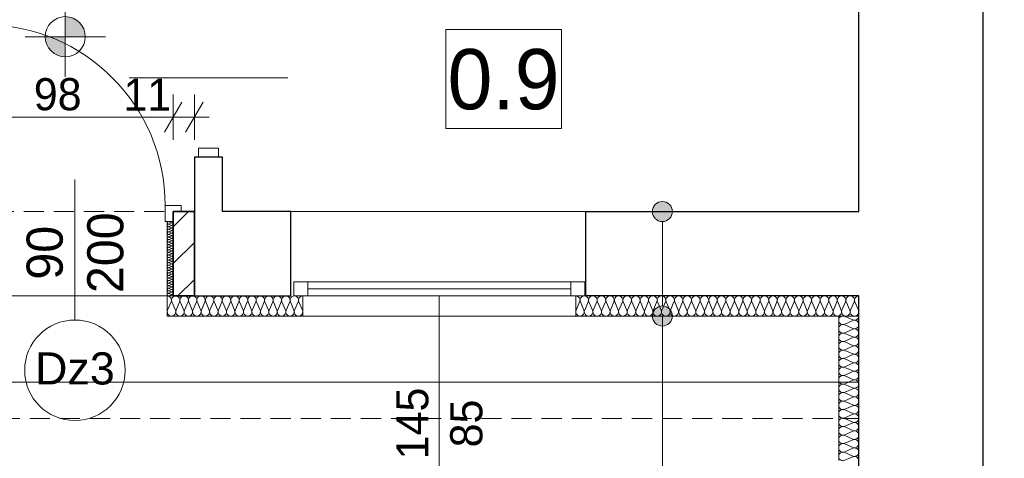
# Model space of a CAD drawing. Extents: x -547885 to -186295, y -25370 to 156194.
# Tile 145 of 256: x -502218 to -497313, y 36619 to 38803. Entities that reach past the tile are written whole.
import ezdxf

# ---------------------------------------------------------------- set-up
doc = ezdxf.new("R2010")
doc.units = 0
doc.header["$MEASUREMENT"] = 0
doc.linetypes.add('Krawędzie ukryte', pattern=[150, 100, -50])
doc.linetypes.add('Przerywana', pattern=[320, 160, -160])
for name, color, linetype, lineweight in [('Arch drzwi_Nr_Pióra__10', 134, 'Continuous', 18), ('Arch opisy_Nr_Pióra__21', 7, 'Continuous', 9), ('Arch zmurowania_Nr_Pióra__21', 7, 'Continuous', 9), ('Arch zmurowania_Nr_Pióra__27', 7, 'Continuous', 35), ('INWENT KONST. DREWNIANA_Nr_Pióra__21', 7, 'Continuous', 9), ('INWENT OPISY_Nr_Pióra__21', 7, 'Continuous', 9), ('INWENT RZĘDNE_Nr_Pióra__21', 7, 'Continuous', 9), ('INWENT TEREN_Nr_Pióra__21', 7, 'Continuous', 9), ('INWENT WYMIARY_Nr_Pióra__21', 7, 'Continuous', 9), ('INWENT. DRZWI_Nr_Pióra__5', 7, 'Continuous', 13), ('INWENT. OKNA_Nr_Pióra__21', 7, 'Continuous', 9), ('INWENT. OKNA_Nr_Pióra__5', 7, 'Continuous', 13), ('INWENT.ŚCIANY_Nr_Pióra__1', 7, 'Continuous', 25), ('INWENT.ŚCIANY_Nr_Pióra__21', 7, 'Continuous', 9), ('Istniejące stropy_Nr_Pióra__5', 7, 'Continuous', 13)]:
    doc.layers.add(name, color=color, linetype=linetype, lineweight=lineweight)
for name, color, linetype in [('Arch ocieplenie', 7, 'Continuous'), ('Arch opisy', 7, 'Continuous'), ('Arch zmurowania', 7, 'Continuous'), ('INWENT RZĘDNE', 7, 'Continuous'), ('INWENT WYMIARY', 7, 'Continuous')]:
    doc.layers.add(name, color=color, linetype=linetype)
for name, color, linetype, lineweight, true_color in [('Arch ocieplenie_Nr_Pióra__44', 7, 'Continuous', 9, 0x029e21), ('Arch ocieplenie_Nr_Pióra__9', 7, 'Continuous', 9, 0x3dad99), ('Arch opisy okien_Nr_Pióra__9', 7, 'Continuous', 9, 0x3dad99), ('Arch opisy_Nr_Pióra__9', 7, 'Continuous', 9, 0x3dad99), ('Arch wykończenie_Nr_Pióra__3', 7, 'Continuous', 18, 0xff6600), ('INWENT OPISY_Nr_Pióra__9', 7, 'Continuous', 9, 0x3dad99)]:
    doc.layers.add(name, color=color, linetype=linetype, lineweight=lineweight, true_color=true_color)
doc.styles.add('GENERATED_STYLE_1', font='txt')
doc.styles.add('GENERATED_STYLE_10', font='arial.ttf')
doc.styles.add('GENERATED_STYLE_2', font='txt')
doc.styles.add('GENERATED_STYLE_4', font='txt')
doc.styles.add('GENERATED_STYLE_6', font='txt')
doc.styles.add('GENERATED_STYLE_7', font='txt')
doc.dimstyles.new('GENERATED_STYLE__13', dxfattribs={"dimtxt": 0.18, "dimasz": 109.44, "dimexe": 0.18, "dimexo": 0.0625, "dimgap": 0.09, "dimtad": 0, "dimtih": 1, "dimtoh": 1, "dimdec": 4, "dimzin": 0, "dimdsep": 46, "dimcen": 0.09, "dimadec": 0, "dimazin": 0, "dimtfac": 1, "dimtdec": 4, "dimtmove": 0, "dimatfit": 3, "dimldrblk": 'ARROWHEAD_11', "dimfxl": 0, "dimtolj": 1, "dimtzin": 0, "dimarcsym": 0})
doc.dimstyles.new('GENERATED_STYLE__5', dxfattribs={"dimtxt": 160.000002, "dimasz": 114, "dimexe": 0.18, "dimexo": 0, "dimgap": 0.09, "dimtad": 1, "dimtih": 1, "dimtoh": 1, "dimdec": 0, "dimlfac": 0.1, "dimzin": 0, "dimdsep": 46, "dimtxsty": 'GENERATED_STYLE_2', "dimblk": 'ARROWHEAD_2', "dimblk1": 'ARROWHEAD_2', "dimblk2": 'ARROWHEAD_2', "dimcen": 0.09, "dimclrd": 7, "dimclre": 7, "dimclrt": 7, "dimazin": 0, "dimtfac": 1, "dimtdec": 4, "dimtmove": 0, "dimatfit": 3, "dimfxl": 0, "dimtolj": 1, "dimtzin": 0, "dimarcsym": 0})

# ---------------------------------------------------------------- blocks, each defined once
blk = doc.blocks.new('Izolacja cieplna 14_20', base_point=(-499448.3, 37427.6))
at = {"layer": 'Arch ocieplenie_Nr_Pióra__9', "linetype": 'Continuous'}
for p, q in [((-499446.5, 37357.4), (-499428.8, 37397.8)), ((-499425.2, 37397.8), (-499407.4, 37357.4)), ((-499403.8, 37357.4), (-499386, 37397.8)), ((-499382.4, 37397.8), (-499364.7, 37357.4)), ((-499361.1, 37357.4), (-499343.3, 37397.8)), ((-499339.7, 37397.8), (-499321.9, 37357.4)), ((-499318.3, 37357.4), (-499300.6, 37397.8)), ((-499297, 37397.8), (-499279.2, 37357.4)), ((-499275.6, 37357.4), (-499257.8, 37397.8)), ((-499254.3, 37397.8), (-499236.5, 37357.4)), ((-499232.9, 37357.4), (-499215.1, 37397.8)), ((-499211.5, 37397.8), (-499193.8, 37357.4)), ((-499190.2, 37357.4), (-499172.4, 37397.8)), ((-499168.8, 37397.8), (-499151, 37357.4)), ((-499147.4, 37357.4), (-499129.7, 37397.8)), ((-499126.1, 37397.8), (-499108.3, 37357.4)), ((-499104.7, 37357.4), (-499086.9, 37397.8)), ((-499083.3, 37397.8), (-499065.6, 37357.4)), ((-499062, 37357.4), (-499044.2, 37397.8)), ((-499040.6, 37397.8), (-499022.8, 37357.4)), ((-499019.3, 37357.4), (-499001.5, 37397.8)), ((-498997.9, 37397.8), (-498980.1, 37357.4)), ((-498976.5, 37357.4), (-498958.8, 37397.8)), ((-498955.2, 37397.8), (-498937.4, 37357.4)), ((-498933.8, 37357.4), (-498916, 37397.8)), ((-498912.4, 37397.8), (-498894.7, 37357.4)), ((-498891.1, 37357.4), (-498873.3, 37397.8)), ((-498869.7, 37397.8), (-498851.9, 37357.4)), ((-498848.3, 37357.4), (-498830.6, 37397.8)), ((-498827, 37397.8), (-498809.2, 37357.4)), ((-498805.6, 37357.4), (-498787.8, 37397.8)), ((-498784.3, 37397.8), (-498766.5, 37357.4)), ((-498762.9, 37357.4), (-498745.1, 37397.8)), ((-498741.5, 37397.8), (-498723.8, 37357.4)), ((-498720.2, 37357.4), (-498702.4, 37397.8)), ((-498698.8, 37397.8), (-498681, 37357.4)), ((-498677.4, 37357.4), (-498659.7, 37397.8)), ((-498656.1, 37397.8), (-498638.3, 37357.4)), ((-498634.7, 37357.4), (-498616.9, 37397.8)), ((-498613.3, 37397.8), (-498595.6, 37357.4)), ((-498592, 37357.4), (-498574.2, 37397.8)), ((-498570.6, 37397.8), (-498552.8, 37357.4)), ((-498549.3, 37357.4), (-498531.5, 37397.8)), ((-498527.9, 37397.8), (-498510.1, 37357.4)), ((-498506.5, 37357.4), (-498488.8, 37397.8)), ((-498485.2, 37397.8), (-498467.4, 37357.4)), ((-498463.8, 37357.4), (-498446, 37397.8)), ((-498442.4, 37397.8), (-498424.7, 37357.4)), ((-498421.1, 37357.4), (-498403.3, 37397.8)), ((-498399.7, 37397.8), (-498381.9, 37357.4)), ((-498378.3, 37357.4), (-498360.6, 37397.8)), ((-498357, 37397.8), (-498339.2, 37357.4)), ((-498335.6, 37357.4), (-498317.8, 37397.8)), ((-498314.3, 37397.8), (-498296.5, 37357.4)), ((-498292.9, 37357.4), (-498275.1, 37397.8)), ((-498271.5, 37397.8), (-498253.8, 37357.4)), ((-498250.2, 37357.4), (-498232.4, 37397.8)), ((-498228.8, 37397.8), (-498211, 37357.4)), ((-498207.4, 37357.4), (-498189.7, 37397.8)), ((-498186.1, 37397.8), (-498168.3, 37357.4)), ((-498164.7, 37357.4), (-498146.9, 37397.8)), ((-498143.3, 37397.8), (-498125.6, 37357.4)), ((-498122, 37357.4), (-498104.2, 37397.8)), ((-498100.6, 37397.8), (-498082.8, 37357.4)), ((-498079.3, 37357.4), (-498061.5, 37397.8)), ((-498057.9, 37397.8), (-498040.1, 37357.4))]:
    blk.add_line(p, q, dxfattribs=at)
for centre, start_param, end_param in [((-499448.3, 37406.4), 5.870392, 7.853982), ((-499405.6, 37406.4), 5.870392, 9.837571), ((-499362.9, 37406.4), 5.870392, 9.837571), ((-499320.1, 37406.4), 5.870392, 9.837571), ((-499277.4, 37406.4), 5.870392, 9.837571), ((-499234.7, 37406.4), 5.870392, 9.837571), ((-499192, 37406.4), 5.870392, 9.837571), ((-499149.2, 37406.4), 5.870392, 9.837571), ((-499106.5, 37406.4), 5.870392, 9.837571), ((-499063.8, 37406.4), 5.870392, 9.837571), ((-499021.1, 37406.4), 5.870392, 9.837571), ((-498978.3, 37406.4), 5.870392, 9.837571), ((-498935.6, 37406.4), 5.870392, 9.837571), ((-498892.9, 37406.4), 5.870392, 9.837571), ((-498850.1, 37406.4), 5.870392, 9.837571), ((-498807.4, 37406.4), 5.870392, 9.837571), ((-498764.7, 37406.4), 5.870392, 9.837571), ((-498722, 37406.4), 5.870392, 9.837571), ((-498679.2, 37406.4), 5.870392, 9.837571), ((-498636.5, 37406.4), 5.870392, 9.837571), ((-498593.8, 37406.4), 5.870392, 9.837571), ((-498551.1, 37406.4), 5.870392, 9.837571), ((-498508.3, 37406.4), 5.870392, 9.837571), ((-498465.6, 37406.4), 5.870392, 9.837571), ((-498422.9, 37406.4), 5.870392, 9.837571), ((-498380.1, 37406.4), 5.870392, 9.837571), ((-498337.4, 37406.4), 5.870392, 9.837571), ((-498294.7, 37406.4), 5.870392, 9.837571), ((-498252, 37406.4), 5.870392, 9.837571), ((-498209.2, 37406.4), 5.870392, 9.837571), ((-498166.5, 37406.4), 5.870392, 9.837571), ((-498123.8, 37406.4), 5.870392, 9.837571), ((-498081.1, 37406.4), 5.870392, 9.837571), ((-498038.3, 37406.4), 1.570796, 3.554385), ((-499427, 37348.9), 2.728799, 6.695979), ((-499384.2, 37348.9), 2.728799, 6.695979), ((-499341.5, 37348.9), 2.728799, 6.695979), ((-499298.8, 37348.9), 2.728799, 6.695979), ((-499256.1, 37348.9), 2.728799, 6.695979), ((-499213.3, 37348.9), 2.728799, 6.695979), ((-499170.6, 37348.9), 2.728799, 6.695979), ((-499127.9, 37348.9), 2.728799, 6.695979), ((-499085.1, 37348.9), 2.728799, 6.695979), ((-499042.4, 37348.9), 2.728799, 6.695979), ((-498999.7, 37348.9), 2.728799, 6.695979), ((-498957, 37348.9), 2.728799, 6.695979), ((-498914.2, 37348.9), 2.728799, 6.695979), ((-498871.5, 37348.9), 2.728799, 6.695979), ((-498828.8, 37348.9), 2.728799, 6.695979), ((-498786.1, 37348.9), 2.728799, 6.695979), ((-498743.3, 37348.9), 2.728799, 6.695979), ((-498700.6, 37348.9), 2.728799, 6.695979), ((-498657.9, 37348.9), 2.728799, 6.695979), ((-498615.1, 37348.9), 2.728799, 6.695979), ((-498572.4, 37348.9), 2.728799, 6.695979), ((-498529.7, 37348.9), 2.728799, 6.695979), ((-498487, 37348.9), 2.728799, 6.695979), ((-498444.2, 37348.9), 2.728799, 6.695979), ((-498401.5, 37348.9), 2.728799, 6.695979), ((-498358.8, 37348.9), 2.728799, 6.695979), ((-498316.1, 37348.9), 2.728799, 6.695979), ((-498273.3, 37348.9), 2.728799, 6.695979), ((-498230.6, 37348.9), 2.728799, 6.695979), ((-498187.9, 37348.9), 2.728799, 6.695979), ((-498145.1, 37348.9), 2.728799, 6.695979), ((-498102.4, 37348.9), 2.728799, 6.695979), ((-498059.7, 37348.9), 2.728799, 6.695979)]:
    blk.add_ellipse(centre, major_axis=(21.4, 0), ratio=0.995514, start_param=start_param, end_param=end_param, dxfattribs=at)
blk = doc.blocks.new('Izolacja cieplna 14_22', base_point=(-498038.3, 37327.6))
at = {"layer": 'Arch ocieplenie_Nr_Pióra__44', "linetype": 'Continuous'}
for p, q in [((-498108.5, 37325.9), (-498068.1, 37308.2)), ((-498068.1, 37304.7), (-498108.5, 37287.1)), ((-498108.5, 37283.5), (-498068.1, 37265.9)), ((-498068.1, 37262.3), (-498108.5, 37244.7)), ((-498108.5, 37241.1), (-498068.1, 37223.5)), ((-498068.1, 37220), (-498108.5, 37202.4)), ((-498108.5, 37198.8), (-498068.1, 37181.2)), ((-498068.1, 37177.6), (-498108.5, 37160)), ((-498108.5, 37156.4), (-498068.1, 37138.8)), ((-498068.1, 37135.3), (-498108.5, 37117.6)), ((-498108.5, 37114.1), (-498068.1, 37096.5)), ((-498068.1, 37092.9), (-498108.5, 37075.3)), ((-498108.5, 37071.7), (-498068.1, 37054.1)), ((-498068.1, 37050.6), (-498108.5, 37032.9)), ((-498108.5, 37029.4), (-498068.1, 37011.8)), ((-498068.1, 37008.2), (-498108.5, 36990.6)), ((-498108.5, 36987), (-498068.1, 36969.4)), ((-498068.1, 36965.9), (-498108.5, 36948.2)), ((-498108.5, 36944.7), (-498068.1, 36927.1)), ((-498068.1, 36923.5), (-498108.5, 36905.9)), ((-498108.5, 36902.3), (-498068.1, 36884.7)), ((-498068.1, 36881.1), (-498108.5, 36863.5)), ((-498108.5, 36860), (-498068.1, 36842.4)), ((-498068.1, 36838.8), (-498108.5, 36821.2)), ((-498108.5, 36817.6), (-498068.1, 36800)), ((-498068.1, 36796.4), (-498108.5, 36778.8)), ((-498108.5, 36775.3), (-498068.1, 36757.6)), ((-498068.1, 36754.1), (-498108.5, 36736.5)), ((-498108.5, 36732.9), (-498068.1, 36715.3)), ((-498068.1, 36711.7), (-498108.5, 36694.1)), ((-498108.5, 36690.6), (-498068.1, 36672.9)), ((-498068.1, 36669.4), (-498108.5, 36651.8)), ((-498108.5, 36648.2), (-498068.1, 36630.6)), ((-498068.1, 36627), (-498108.5, 36609.4))]:
    blk.add_line(p, q, dxfattribs=at)
for centre, start_param, end_param in [((-498117.1, 37306.5), 1.158003, 5.125183), ((-498059.6, 37327.6), 4.299596, 6.283185), ((-498117.1, 37264.1), 1.158003, 5.125183), ((-498059.6, 37285.3), 4.299595, 8.266774), ((-498117.1, 37221.7), 1.158003, 5.125183), ((-498059.6, 37242.9), 4.299595, 8.266774), ((-498117.1, 37179.4), 1.158003, 5.125183), ((-498059.6, 37200.6), 4.299595, 8.266774), ((-498059.6, 37158.2), 4.299595, 8.266774), ((-498117.1, 37137), 1.158003, 5.125183), ((-498059.6, 37115.9), 4.299595, 8.266774), ((-498117.1, 37094.7), 1.158003, 5.125183), ((-498059.6, 37073.5), 4.299595, 8.266774), ((-498117.1, 37052.3), 1.158003, 5.125183), ((-498117.1, 37010), 1.158003, 5.125183), ((-498059.6, 37031.2), 4.299595, 8.266774), ((-498117.1, 36967.6), 1.158003, 5.125183), ((-498059.6, 36988.8), 4.299595, 8.266774), ((-498117.1, 36925.3), 1.158003, 5.125183), ((-498059.6, 36946.5), 4.299595, 8.266774), ((-498117.1, 36882.9), 1.158003, 5.125183), ((-498059.6, 36904.1), 4.299595, 8.266774), ((-498117.1, 36840.6), 1.158003, 5.125183), ((-498059.6, 36861.7), 4.299595, 8.266774), ((-498059.6, 36819.4), 4.299595, 8.266774), ((-498117.1, 36798.2), 1.158003, 5.125183), ((-498059.6, 36777), 4.299595, 8.266774), ((-498117.1, 36755.9), 1.158003, 5.125183), ((-498059.6, 36734.7), 4.299595, 8.266774), ((-498117.1, 36713.5), 1.158003, 5.125183), ((-498117.1, 36671.2), 1.158003, 5.125183), ((-498059.6, 36692.3), 4.299595, 8.266774), ((-498117.1, 36628.8), 1.158003, 5.125183), ((-498059.6, 36650), 4.299595, 8.266774), ((-498059.6, 36607.6), 0, 1.983589)]:
    blk.add_ellipse(centre, major_axis=(21.3, 0), ratio=0.995704, start_param=start_param, end_param=end_param, dxfattribs=at)
blk = doc.blocks.new('Izolacja cieplna 14_77', base_point=(-501483.3, 37427.6))
at = {"layer": 'Arch ocieplenie_Nr_Pióra__9', "linetype": 'Continuous'}
for p, q in [((-501481.6, 37357.4), (-501464, 37397.8)), ((-501460.5, 37397.8), (-501442.9, 37357.4)), ((-501439.4, 37357.4), (-501421.8, 37397.8)), ((-501418.3, 37397.8), (-501400.7, 37357.4)), ((-501397.2, 37357.4), (-501379.6, 37397.8)), ((-501376.1, 37397.8), (-501358.5, 37357.4)), ((-501355, 37357.4), (-501337.4, 37397.8)), ((-501333.9, 37397.8), (-501316.3, 37357.4)), ((-501312.8, 37357.4), (-501295.3, 37397.8)), ((-501291.7, 37397.8), (-501274.2, 37357.4)), ((-501270.6, 37357.4), (-501253.1, 37397.8)), ((-501249.5, 37397.8), (-501232, 37357.4)), ((-501228.4, 37357.4), (-501210.9, 37397.8)), ((-501207.3, 37397.8), (-501189.8, 37357.4)), ((-501186.2, 37357.4), (-501168.7, 37397.8)), ((-501165.1, 37397.8), (-501147.6, 37357.4)), ((-501144.1, 37357.4), (-501126.5, 37397.8)), ((-501123, 37397.8), (-501105.4, 37357.4)), ((-501101.9, 37357.4), (-501084.3, 37397.8)), ((-501080.8, 37397.8), (-501063.2, 37357.4)), ((-501059.7, 37357.4), (-501042.1, 37397.8)), ((-501038.6, 37397.8), (-501021, 37357.4)), ((-501017.5, 37357.4), (-500999.9, 37397.8)), ((-500996.4, 37397.8), (-500978.8, 37357.4)), ((-500975.3, 37357.4), (-500957.8, 37397.8)), ((-500954.2, 37397.8), (-500936.7, 37357.4)), ((-500933.1, 37357.4), (-500915.6, 37397.8)), ((-500912, 37397.8), (-500894.5, 37357.4)), ((-500890.9, 37357.4), (-500873.4, 37397.8)), ((-500869.8, 37397.8), (-500852.3, 37357.4)), ((-500848.7, 37357.4), (-500831.2, 37397.8)), ((-500827.6, 37397.8), (-500810.1, 37357.4))]:
    blk.add_line(p, q, dxfattribs=at)
for centre, start_param, end_param in [((-501483.3, 37406.4), 4.299596, 6.283185), ((-501441.1, 37406.4), 4.299595, 8.266774), ((-501399, 37406.4), 4.299595, 8.266774), ((-501356.8, 37406.4), 4.299595, 8.266774), ((-501314.6, 37406.4), 4.299595, 8.266774), ((-501272.4, 37406.4), 4.299595, 8.266774), ((-501230.2, 37406.4), 4.299595, 8.266774), ((-501188, 37406.4), 4.299595, 8.266774), ((-501145.8, 37406.4), 4.299595, 8.266774), ((-501103.6, 37406.4), 4.299595, 8.266774), ((-501061.5, 37406.4), 4.299595, 8.266774), ((-501019.3, 37406.4), 4.299595, 8.266774), ((-500977.1, 37406.4), 4.299595, 8.266774), ((-500934.9, 37406.4), 4.299595, 8.266774), ((-500892.7, 37406.4), 4.299595, 8.266774), ((-500850.5, 37406.4), 4.299595, 8.266774), ((-500808.3, 37406.4), 6.283185, 8.266774), ((-501462.2, 37348.9), 1.158003, 5.125183), ((-501420, 37348.9), 1.158003, 5.125183), ((-501377.9, 37348.9), 1.158003, 5.125183), ((-501335.7, 37348.9), 1.158003, 5.125183), ((-501293.5, 37348.9), 1.158003, 5.125183), ((-501251.3, 37348.9), 1.158003, 5.125183), ((-501209.1, 37348.9), 1.158003, 5.125183), ((-501166.9, 37348.9), 1.158003, 5.125183), ((-501124.7, 37348.9), 1.158003, 5.125183), ((-501082.5, 37348.9), 1.158003, 5.125183), ((-501040.4, 37348.9), 1.158003, 5.125183), ((-500998.2, 37348.9), 1.158003, 5.125183), ((-500956, 37348.9), 1.158003, 5.125183), ((-500913.8, 37348.9), 1.158003, 5.125183), ((-500871.6, 37348.9), 1.158003, 5.125183), ((-500829.4, 37348.9), 1.158003, 5.125183)]:
    blk.add_ellipse(centre, major_axis=(0, 21.3), ratio=0.991816, start_param=start_param, end_param=end_param, dxfattribs=at)
blk = doc.blocks.new('Izolacja cieplna 14_78', base_point=(-501453.3, 37797.6))
at = {"layer": 'Arch ocieplenie_Nr_Pióra__9', "linetype": 'Continuous'}
for p, q in [((-501474.4, 37797.1), (-501462.3, 37791.8)), ((-501462.3, 37790.7), (-501474.4, 37785.4)), ((-501474.4, 37784.3), (-501462.3, 37779)), ((-501462.3, 37778), (-501474.4, 37772.7)), ((-501474.4, 37771.6), (-501462.3, 37766.3)), ((-501462.3, 37765.2), (-501474.4, 37759.9)), ((-501474.4, 37758.8), (-501462.3, 37753.5)), ((-501462.3, 37752.4), (-501474.4, 37747.1)), ((-501474.4, 37746.1), (-501462.3, 37740.8)), ((-501462.3, 37739.7), (-501474.4, 37734.4)), ((-501474.4, 37733.3), (-501462.3, 37728)), ((-501462.3, 37726.9), (-501474.4, 37721.6)), ((-501474.4, 37720.5), (-501462.3, 37715.2)), ((-501462.3, 37714.2), (-501474.4, 37708.9)), ((-501474.4, 37707.8), (-501462.3, 37702.5)), ((-501462.3, 37701.4), (-501474.4, 37696.1)), ((-501474.4, 37695), (-501462.3, 37689.7)), ((-501462.3, 37688.6), (-501474.4, 37683.3)), ((-501474.4, 37682.3), (-501462.3, 37677)), ((-501462.3, 37675.9), (-501474.4, 37670.6)), ((-501474.4, 37669.5), (-501462.3, 37664.2)), ((-501462.3, 37663.1), (-501474.4, 37657.8)), ((-501474.4, 37656.8), (-501462.3, 37651.4)), ((-501462.3, 37650.4), (-501474.4, 37645.1)), ((-501474.4, 37644), (-501462.3, 37638.7)), ((-501462.3, 37637.6), (-501474.4, 37632.3)), ((-501474.4, 37631.2), (-501462.3, 37625.9)), ((-501462.3, 37624.9), (-501474.4, 37619.5)), ((-501474.4, 37618.5), (-501462.3, 37613.2)), ((-501462.3, 37612.1), (-501474.4, 37606.8)), ((-501474.4, 37605.7), (-501462.3, 37600.4)), ((-501462.3, 37599.3), (-501474.4, 37594)), ((-501474.4, 37593), (-501462.3, 37587.7)), ((-501462.3, 37586.6), (-501474.4, 37581.3)), ((-501474.4, 37580.2), (-501462.3, 37574.9)), ((-501462.3, 37573.8), (-501474.4, 37568.5)), ((-501474.4, 37567.4), (-501462.3, 37562.1)), ((-501462.3, 37561.1), (-501474.4, 37555.8)), ((-501474.4, 37554.7), (-501462.3, 37549.4)), ((-501462.3, 37548.3), (-501474.4, 37543)), ((-501474.4, 37541.9), (-501462.3, 37536.6)), ((-501462.3, 37535.5), (-501474.4, 37530.2)), ((-501474.4, 37529.2), (-501462.3, 37523.9)), ((-501462.3, 37522.8), (-501474.4, 37517.5)), ((-501474.4, 37516.4), (-501462.3, 37511.1)), ((-501462.3, 37510), (-501474.4, 37504.7)), ((-501474.4, 37503.6), (-501462.3, 37498.3)), ((-501462.3, 37497.3), (-501474.4, 37492)), ((-501474.4, 37490.9), (-501462.3, 37485.6)), ((-501462.3, 37484.5), (-501474.4, 37479.2)), ((-501474.4, 37478.1), (-501462.3, 37472.8)), ((-501462.3, 37471.8), (-501474.4, 37466.4)), ((-501474.4, 37465.4), (-501462.3, 37460.1)), ((-501462.3, 37459), (-501474.4, 37453.7)), ((-501474.4, 37452.6), (-501462.3, 37447.3)), ((-501462.3, 37446.2), (-501474.4, 37440.9)), ((-501474.4, 37439.9), (-501462.3, 37434.5)), ((-501462.3, 37433.5), (-501474.4, 37428.2))]:
    blk.add_line(p, q, dxfattribs=at)
for centre, start_param, end_param in [((-501476.9, 37791.3), 1.158003, 5.125183), ((-501476.9, 37778.5), 1.158003, 5.125183), ((-501476.9, 37765.7), 1.158003, 5.125183), ((-501459.7, 37797.6), 4.299596, 6.283185), ((-501459.7, 37784.9), 4.299595, 8.266774), ((-501459.7, 37772.1), 4.299595, 8.266774), ((-501476.9, 37753), 1.158003, 5.125183), ((-501476.9, 37740.2), 1.158003, 5.125183), ((-501476.9, 37727.5), 1.158003, 5.125183), ((-501476.9, 37714.7), 1.158003, 5.125183), ((-501459.7, 37759.4), 4.299595, 8.266774), ((-501459.7, 37746.6), 4.299595, 8.266774), ((-501459.7, 37733.8), 4.299595, 8.266774), ((-501459.7, 37721.1), 4.299595, 8.266774), ((-501476.9, 37701.9), 1.158003, 5.125183), ((-501476.9, 37689.2), 1.158003, 5.125183), ((-501476.9, 37676.4), 1.158003, 5.125183), ((-501476.9, 37663.7), 1.158003, 5.125183), ((-501459.7, 37708.3), 4.299595, 8.266774), ((-501459.7, 37695.6), 4.299595, 8.266774), ((-501459.7, 37682.8), 4.299595, 8.266774), ((-501459.7, 37670), 4.299595, 8.266774), ((-501476.9, 37650.9), 1.158003, 5.125183), ((-501476.9, 37638.1), 1.158003, 5.125183), ((-501476.9, 37625.4), 1.158003, 5.125183), ((-501459.7, 37657.3), 4.299595, 8.266774), ((-501459.7, 37644.5), 4.299595, 8.266774), ((-501459.7, 37631.8), 4.299595, 8.266774), ((-501459.7, 37619), 4.299595, 8.266774), ((-501476.9, 37612.6), 1.158003, 5.125183), ((-501476.9, 37599.9), 1.158003, 5.125183), ((-501476.9, 37587.1), 1.158003, 5.125183), ((-501476.9, 37574.4), 1.158003, 5.125183), ((-501459.7, 37606.3), 4.299595, 8.266774), ((-501459.7, 37593.5), 4.299595, 8.266774), ((-501459.7, 37580.7), 4.299595, 8.266774), ((-501459.7, 37568), 4.299595, 8.266774), ((-501476.9, 37561.6), 1.158003, 5.125183), ((-501476.9, 37548.8), 1.158003, 5.125183), ((-501476.9, 37536.1), 1.158003, 5.125183), ((-501476.9, 37523.3), 1.158003, 5.125183), ((-501459.7, 37555.2), 4.299595, 8.266774), ((-501459.7, 37542.5), 4.299595, 8.266774), ((-501459.7, 37529.7), 4.299595, 8.266774), ((-501459.7, 37516.9), 4.299595, 8.266774), ((-501476.9, 37510.6), 1.158003, 5.125183), ((-501476.9, 37497.8), 1.158003, 5.125183), ((-501476.9, 37485), 1.158003, 5.125183), ((-501476.9, 37472.3), 1.158003, 5.125183), ((-501459.7, 37504.2), 4.299595, 8.266774), ((-501459.7, 37491.4), 4.299595, 8.266774), ((-501459.7, 37478.7), 4.299595, 8.266774), ((-501476.9, 37459.5), 1.158003, 5.125183), ((-501476.9, 37446.8), 1.158003, 5.125183), ((-501476.9, 37434), 1.158003, 5.125183), ((-501459.7, 37465.9), 4.299595, 8.266774), ((-501459.7, 37453.1), 4.299595, 8.266774), ((-501459.7, 37440.4), 4.299595, 8.266774), ((-501459.7, 37427.6), 0, 1.983589)]:
    blk.add_ellipse(centre, major_axis=(6.38, 0), ratio=0.999862, start_param=start_param, end_param=end_param, dxfattribs=at)
blk = doc.blocks.new('Ściana_23', base_point=(-501453.3, 37847.6))
at = {"layer": 'Arch zmurowania_Nr_Pióra__21', "linetype": 'Continuous'}
h = blk.add_hatch(dxfattribs=at)
h.set_pattern_fill('Common_Brick', color=256, style=0, pattern_type=2)
h.set_pattern_definition([(45, (0, 0), (-91.923878, 91.923878), [])])
h.paths.add_polyline_path([(-501453.3, 37427.6), (-501348.3, 37427.6), (-501348.3, 37847.6), (-501453.3, 37847.6)], flags=0)
at = {"layer": 'Arch zmurowania_Nr_Pióra__27', "linetype": 'Continuous'}
for p, q in [((-501348.3, 37847.6), (-501453.3, 37847.6)), ((-501453.3, 37847.6), (-501453.3, 37427.6)), ((-501348.3, 37427.6), (-501348.3, 37847.6)), ((-501453.3, 37427.6), (-501348.3, 37427.6))]:
    blk.add_line(p, q, dxfattribs=at)
blk = doc.blocks.new('*D633')
at = {"layer": 'INWENT WYMIARY_Nr_Pióra__21', "linetype": 'Continuous'}
for p, q in [((-502538.3, 38205.1), (-502538.3, 38430.1)), ((-502433.3, 38205.1), (-502433.3, 38430.1)), ((-502495, 38392.6), (-502581.6, 38242.6)), ((-502390, 38392.6), (-502476.6, 38242.6)), ((-502611.7, 38317.6), (-502538.3, 38317.6)), ((-502538.3, 38317.6), (-502433.3, 38317.6))]:
    blk.add_line(p, q, dxfattribs=at)
at = {"layer": 'INWENT WYMIARY_Nr_Pióra__21', "char_height": 160, "attachment_point": 7, "style": 'GENERATED_STYLE_2'}
for s, insert in [('{11}', (-502786.5, 38349.6)), ('{98}', (-502148.1, 38349.6)), ('{11}', (-501701.5, 38349.6))]:
    blk.add_mtext(s, dxfattribs=dict(at, insert=insert))
blk = doc.blocks.new('ARROWHEAD_2')
at = {"color": 0, "linetype": 'Continuous', "lineweight": 0}
for p, q in [((-0.378, -0.655), (0.378, 0.655)), ((0, 0), (-1, 0))]:
    blk.add_line(p, q, dxfattribs=at)
blk = doc.blocks.new('*D634')
at = {"layer": 'INWENT WYMIARY_Nr_Pióra__21', "linetype": 'Continuous'}
for p, q in [((-502433.3, 38205.1), (-502433.3, 38430.1)), ((-501453.3, 38205.1), (-501453.3, 38430.1)), ((-502390, 38392.6), (-502476.6, 38242.6)), ((-501410, 38392.6), (-501496.6, 38242.6)), ((-502433.3, 38317.6), (-501453.3, 38317.6))]:
    blk.add_line(p, q, dxfattribs=at)
at = {"layer": 'INWENT WYMIARY_Nr_Pióra__21', "char_height": 160, "attachment_point": 7, "style": 'GENERATED_STYLE_2'}
for s, insert in [('{11}', (-502786.5, 38349.6)), ('{98}', (-502148.1, 38349.6)), ('{11}', (-501701.5, 38349.6))]:
    blk.add_mtext(s, dxfattribs=dict(at, insert=insert))
blk = doc.blocks.new('*D635')
at = {"layer": 'INWENT WYMIARY_Nr_Pióra__21', "linetype": 'Continuous'}
for p, q in [((-501453.3, 38205.1), (-501453.3, 38430.1)), ((-501348.3, 38205.1), (-501348.3, 38430.1)), ((-501410, 38392.6), (-501496.6, 38242.6)), ((-501391.6, 38242.6), (-501305, 38392.6)), ((-501453.3, 38317.6), (-501348.3, 38317.6)), ((-501348.3, 38317.6), (-501275, 38317.6))]:
    blk.add_line(p, q, dxfattribs=at)
at = {"layer": 'INWENT WYMIARY_Nr_Pióra__21', "char_height": 160, "attachment_point": 7, "style": 'GENERATED_STYLE_2'}
for s, insert in [('{11}', (-502786.5, 38349.6)), ('{98}', (-502148.1, 38349.6)), ('{11}', (-501701.5, 38349.6))]:
    blk.add_mtext(s, dxfattribs=dict(at, insert=insert))
blk = doc.blocks.new('*D652')
at = {"layer": 'INWENT WYMIARY_Nr_Pióra__21', "linetype": 'Continuous'}
for p, q in [((-509898.3, 46932.8), (-509898.3, 47157.8)), ((-471873.3, 46932.8), (-471873.3, 47157.8)), ((-509855, 47120.3), (-509941.6, 46970.3)), ((-471916.6, 46970.3), (-471830, 47120.3)), ((-509971.7, 47045.3), (-509898.3, 47045.3)), ((-509898.3, 47045.3), (-471873.3, 47045.3)), ((-471873.3, 47045.3), (-471800, 47045.3))]:
    blk.add_line(p, q, dxfattribs=at)
at = {"layer": 'INWENT WYMIARY_Nr_Pióra__21', "insert": (-491116.2, 47077.3), "char_height": 160, "attachment_point": 7, "style": 'GENERATED_STYLE_2'}
blk.add_mtext('{3\xa0803}', dxfattribs=at)
blk = doc.blocks.new('Koty wysokościowe_17', base_point=(-501991.5, 38717.9))
at = {"layer": 'INWENT RZĘDNE_Nr_Pióra__21', "linetype": 'Continuous'}
for points in [[(-501991.5, 38717.9), (-501891.5, 38717.9), (-501899.1, 38756.2), (-501920.7, 38788.6), (-501953.2, 38810.3), (-501991.5, 38817.9)], [(-501991.5, 38717.9), (-502091.5, 38717.9), (-502083.8, 38679.7), (-502062.2, 38647.2), (-502029.7, 38625.5), (-501991.5, 38617.9)]]:
    blk.add_hatch(color=256, dxfattribs=at).paths.add_polyline_path(points, flags=0)
for p, q in [((-501991.5, 38517.9), (-501991.5, 38917.9)), ((-502191.5, 38717.9), (-501791.5, 38717.9))]:
    blk.add_line(p, q, dxfattribs=at)
blk.add_circle((-501991.5, 38717.9), 100, dxfattribs=at)
at = {"layer": 'INWENT RZĘDNE_Nr_Pióra__21', "insert": (-501885.3, 38882.2), "char_height": 160, "attachment_point": 7, "style": 'GENERATED_STYLE_4'}
blk.add_mtext('{+0,05}', dxfattribs=at)
blk = doc.blocks.new('ARROWHEAD_11')
at = {"color": 0, "linetype": 'Continuous', "lineweight": 0}
blk.add_line((0, 0), (-1, 0), dxfattribs=at)
at = {"color": 0, "linetype": 'Continuous', "lineweight": 0, "const_width": 0.25, "flags": 128}
blk.add_lwpolyline([(-0.125, 0, 1), (0.125, 0, 1)], format="xyb", close=True, dxfattribs=at)
blk = doc.blocks.new('Linia_54', base_point=(-499016.7, 37847.6))
at = {"layer": 'Arch opisy_Nr_Pióra__21', "linetype": 'Continuous'}
for points in [[(-498966.7, 37847.6), (-498970.5, 37866.8), (-498981.4, 37883), (-498997.6, 37893.8), (-499016.7, 37897.6), (-499035.9, 37893.8), (-499052.1, 37883), (-499062.9, 37866.8), (-499066.7, 37847.6), (-499062.9, 37828.5), (-499052.1, 37812.3), (-499035.9, 37801.4), (-499016.7, 37797.6), (-498997.6, 37801.4), (-498981.4, 37812.3), (-498970.5, 37828.5)], [(-498966.7, 37327.6), (-498970.5, 37346.8), (-498981.4, 37363), (-498997.6, 37373.8), (-499016.7, 37377.6), (-499035.9, 37373.8), (-499052.1, 37363), (-499062.9, 37346.8), (-499066.7, 37327.6), (-499062.9, 37308.5), (-499052.1, 37292.3), (-499035.9, 37281.4), (-499016.7, 37277.6), (-498997.6, 37281.4), (-498981.4, 37292.3), (-498970.5, 37308.5)]]:
    blk.add_hatch(color=256, dxfattribs=at).paths.add_polyline_path(points, flags=0)
blk.add_line((-499016.7, 37797.6), (-499016.7, 37377.6), dxfattribs=at)
for centre in [(-499016.7, 37847.6), (-499016.7, 37327.6)]:
    blk.add_circle(centre, 50, dxfattribs=at)
blk = doc.blocks.new('Linia_55', base_point=(-499016.7, 37327.6))
at = {"layer": 'Arch opisy_Nr_Pióra__21', "linetype": 'Continuous'}
blk.add_line((-499016.7, 37327.6), (-499016.7, 36505), dxfattribs=at)
blk.add_circle((-499016.7, 36205), 300, dxfattribs=at)

msp = doc.modelspace()

# ---------------------------------------------------------------- linework, layer by layer
at = {"layer": 'Arch drzwi_Nr_Pióra__10', "linetype": 'Continuous'}
for p, q in [((-501493.3, 37797.6), (-501493.3, 37877.6)), ((-501493.3, 37877.6), (-501413.3, 37877.6)), ((-501413.3, 37847.6), (-501413.3, 37877.6)), ((-501453.3, 37797.6), (-501493.3, 37797.6))]:
    msp.add_line(p, q, dxfattribs=at)
msp.add_arc((-502393.3, 37877.6), 900, 0, 90, dxfattribs=at)
at = {"layer": 'Arch opisy_Nr_Pióra__9', "linetype": 'Continuous'}
msp.add_line((-501943.3, 37307.6), (-501943.3, 38007.6), dxfattribs=at)
msp.add_circle((-501943.3, 37057.6), 250, dxfattribs=at)
at = {"layer": 'Arch wykończenie_Nr_Pióra__3', "linetype": 'Continuous'}
for p, q in [((-501483.3, 37327.6), (-501483.3, 37797.6)), ((-500808.3, 37427.6), (-500808.3, 37327.6)), ((-499448.3, 37427.6), (-499448.3, 37327.6)), ((-500808.3, 37327.6), (-501483.3, 37327.6)), ((-499448.3, 37327.6), (-498038.3, 37327.6)), ((-498138.3, 36607.6), (-498138.3, 37327.6))]:
    msp.add_line(p, q, dxfattribs=at)
at = {"layer": 'INWENT KONST. DREWNIANA_Nr_Pióra__21', "linetype": 'Krawędzie ukryte'}
msp.add_line((-513118.3, 36817.6), (-498038.3, 36817.6), dxfattribs=at)
at = {"layer": 'INWENT TEREN_Nr_Pióra__21', "linetype": 'Continuous'}
msp.add_line((-498038.3, 36997.6), (-514958.3, 36997.6), dxfattribs=at)
at = {"layer": 'INWENT. DRZWI_Nr_Pióra__5', "linetype": 'Continuous'}
for p, q in [((-500883.3, 38512.6), (-501673.3, 38512.6)), ((-501228.3, 38162.6), (-501328.3, 38162.6)), ((-501328.3, 38162.6), (-501328.3, 38117.6)), ((-501228.3, 38117.6), (-501228.3, 38162.6)), ((-502538.3, 37427.6), (-501348.3, 37427.6))]:
    msp.add_line(p, q, dxfattribs=at)
at = {"layer": 'INWENT. OKNA_Nr_Pióra__5', "linetype": 'Continuous'}
for p, q in [((-499403.3, 37497.6), (-500853.3, 37497.6)), ((-500853.3, 37427.6), (-500853.3, 37497.6)), ((-500783.3, 37427.6), (-500783.3, 37497.6)), ((-499473.3, 37427.6), (-499473.3, 37497.6)), ((-499403.3, 37497.6), (-499403.3, 37427.6)), ((-499403.3, 37427.6), (-500853.3, 37427.6)), ((-500783.3, 37462.6), (-499473.3, 37462.6)), ((-500128.3, 37427.6), (-500128.3, 36517.6))]:
    msp.add_line(p, q, dxfattribs=at)
at = {"layer": 'INWENT.ŚCIANY_Nr_Pióra__1', "linetype": 'Continuous'}
for p, q in [((-497418.3, 35817.6), (-497418.3, 44437.6)), ((-498038.3, 37847.6), (-498038.3, 39987.6)), ((-501208.3, 38117.6), (-501348.3, 38117.6)), ((-501348.3, 38117.6), (-501348.3, 37847.6)), ((-501208.3, 37847.6), (-501208.3, 38117.6)), ((-501348.3, 37847.6), (-501348.3, 37427.6)), ((-500868.3, 37847.6), (-501208.3, 37847.6)), ((-500868.3, 37427.6), (-500868.3, 37847.6)), ((-499398.3, 37427.6), (-499398.3, 37847.6)), ((-499398.3, 37847.6), (-498038.3, 37847.6)), ((-501348.3, 37427.6), (-500868.3, 37427.6)), ((-498038.3, 37427.6), (-499398.3, 37427.6)), ((-498038.3, 35807.6), (-498038.3, 37427.6))]:
    msp.add_line(p, q, dxfattribs=at)
at = {"layer": 'INWENT.ŚCIANY_Nr_Pióra__21', "linetype": 'Continuous'}
for p, q in [((-500868.3, 37847.6), (-499398.3, 37847.6)), ((-500808.3, 37327.6), (-499448.3, 37327.6))]:
    msp.add_line(p, q, dxfattribs=at)
at = {"layer": 'Istniejące stropy_Nr_Pióra__5', "linetype": 'Krawędzie ukryte'}
for p, q in [((-501348.3, 37847.6), (-502538.3, 37847.6)), ((-501348.3, 37427.6), (-502538.3, 37427.6))]:
    msp.add_line(p, q, dxfattribs=at)

# ---------------------------------------------------------------- block references
at = {"layer": 'Arch ocieplenie', "color": 104, "linetype": 'Continuous', "lineweight": 13, "true_color": 0x029e21}
for name, p in [('Izolacja cieplna 14_78', (-501453.3, 37797.6)), ('Izolacja cieplna 14_77', (-501483.3, 37427.6)), ('Izolacja cieplna 14_20', (-499448.3, 37427.6)), ('Izolacja cieplna 14_22', (-498038.3, 37327.6))]:
    msp.add_blockref(name, p, dxfattribs=at)
at = {"layer": 'Arch opisy', "linetype": 'Continuous'}
for name, p in [('Linia_54', (-499016.7, 37847.6)), ('Linia_55', (-499016.7, 37327.6))]:
    msp.add_blockref(name, p, dxfattribs=at)
at = {"layer": 'Arch zmurowania'}
msp.add_blockref('Ściana_23', (-501453.3, 37847.6), dxfattribs=at)
at = {"layer": 'INWENT RZĘDNE'}
msp.add_blockref('Koty wysokościowe_17', (-501991.5, 38717.9), dxfattribs=at)

# ---------------------------------------------------------------- texts
at = {"layer": 'Arch opisy okien_Nr_Pióra__9', "linetype": 'Continuous', "insert": (-501943.3, 37146.8), "char_height": 160, "attachment_point": 2, "style": 'GENERATED_STYLE_10'}
msp.add_mtext('{Dz3}', dxfattribs=at)
at = {"layer": 'INWENT OPISY_Nr_Pióra__9', "linetype": 'Continuous', "insert": (-502184.1, 37642.6), "char_height": 180, "width": 1346.334, "attachment_point": 2, "rotation": 90, "line_spacing_factor": 1.007146, "style": 'GENERATED_STYLE_6'}
msp.add_mtext('{90\\P200}', dxfattribs=at)
at = {"layer": 'INWENT. OKNA_Nr_Pióra__21', "linetype": 'Continuous', "insert": (-500342.5, 36792.6), "char_height": 160, "width": 709.227, "attachment_point": 2, "rotation": 90, "line_spacing_factor": 1.008016, "style": 'GENERATED_STYLE_7'}
msp.add_mtext('{145\\P85}', dxfattribs=at)

# ---------------------------------------------------------------- dimensions: what is measured, and where the dimension line sits
at = {"layer": 'INWENT WYMIARY', "linetype": 'Continuous'}
for base, p1, p2, picture, middle in [((-509898.3276, 47045.2825), (-509898.3276, 34625.6987), (-471873.3243, 33972.4433), '*D652', (-490842.6723, 47157.2825)), ((-502538.3251087, 38317.6317102), (-502538.3251087, 37847.6315772), (-502433.3251087, 37847.6315772), '*D633', (-502673.1047141, 38429.6317119)), ((-502538.3, 38317.6), (-502433.3, 37847.6), (-501453.3, 37847.6), '*D634', (-502026.7, 38429.6)), ((-502538.3251087, 38317.6317102), (-501453.3251087, 37847.6315772), (-501348.3251087, 37847.6315772), '*D635', (-501588.1047141, 38429.6317119))]:
    dim = msp.add_linear_dim(base=base, p1=p1, p2=p2, dimstyle='GENERATED_STYLE__5', dxfattribs=at)
    dim.commit()
    dim.dimension.update_dxf_attribs({"geometry": picture, "text_midpoint": middle})

# ---------------------------------------------------------------- leaders
at = {"layer": 'Arch opisy_Nr_Pióra__21', "linetype": 'Przerywana', "annotation_type": 0, "has_hookline": 1, "hookline_direction": 1, "text_width": 2828.6}
msp.add_leader([(-496612.6, 33647.6), (-496612.6, 37583.2), (-496350.4, 37583.2)], dimstyle='GENERATED_STYLE__13', dxfattribs=at)

# ---------------------------------------------------------------- next in the draw order: wipeouts: each hides what was drawn before it
at = {"linetype": 'Continuous', "ltscale": 2005156.122847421}
msp.add_wipeout([(-500095.8, 38754.7), (-499519.8, 38754.7), (-499519.8, 38260.6), (-500095.8, 38260.6)], dxfattribs=at).dxf.layer = 'INWENT OPISY_Nr_Pióra__21'

# ---------------------------------------------------------------- next in the draw order: linework, layer by layer
at = {"layer": 'INWENT OPISY_Nr_Pióra__21', "linetype": 'Continuous', "flags": 128}
msp.add_lwpolyline([(-500095.8, 38754.7), (-499519.8, 38754.7), (-499519.8, 38260.6), (-500095.8, 38260.6)], close=True, dxfattribs=at)

# ---------------------------------------------------------------- next in the draw order: texts
at = {"layer": 'INWENT OPISY_Nr_Pióra__21', "linetype": 'Continuous', "insert": (-499807.8, 38352.3), "char_height": 300, "attachment_point": 8, "style": 'GENERATED_STYLE_1'}
msp.add_mtext('{0.9 }', dxfattribs=at)

doc.saveas('drawing.dxf')
